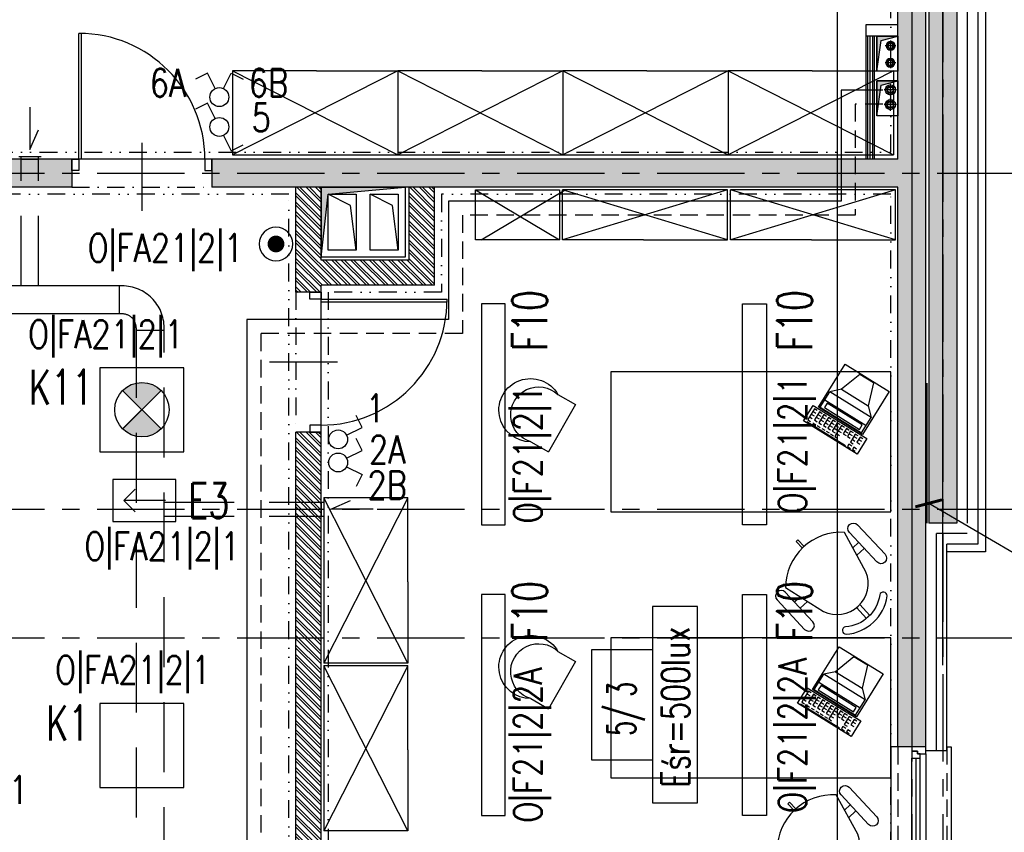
# Model space of a CAD drawing. Extents: x 41755 to 123924, y -112333 to 86187.
# Tile 141 of 256: x 101754 to 102457, y -51934 to -51353. Entities that reach past the tile are written whole.
import ezdxf
from ezdxf.enums import TextEntityAlignment as Align

# ---------------------------------------------------------------- set-up
doc = ezdxf.new("R2010")
doc.units = 0
doc.header["$LTSCALE"] = 50
for name, pattern in [('CENTER', [2, 1.25, -0.25, 0.25, -0.25]), ('DASHDOT', [1, 0.5, -0.25, 0, -0.25]), ('DASHED', [0.75, 0.5, -0.25]), ('DASHED2', [0.375, 0.25, -0.125]), ('DIVIDE', [31.75, 12.7, -6.35, 0, -6.35, 0, -6.35])]:
    doc.linetypes.add(name, pattern=pattern)
doc.layers.get('0').update_dxf_attribs({"color": 101, "linetype": 'CONTINUOUS'})
for name, color, linetype in [('Drz---drzwi', 5, 'CONTINUOUS'), ('E-90', 6, 'CONTINUOUS'), ('E35', 6, 'CONTINUOUS'), ('E50', 3, 'CONTINUOUS'), ('Ins-co', 2, 'CONTINUOUS'), ('Ins-ppoz-opis', 240, 'CONTINUOUS'), ('Ins-went', 141, 'CONTINUOUS'), ('Okn---okna', 5, 'CONTINUOUS'), ('Opis-pom', 6, 'CONTINUOUS'), ('Opis_pom_ramka', 6, 'CONTINUOUS'), ('Os-osie glowne', 1, 'CENTER'), ('Sc-beton', 7, 'CONTINUOUS'), ('Sc-beton-hatch', 86, 'CONTINUOUS'), ('Sc-cegla pustak', 42, 'CONTINUOUS'), ('Sc-cegla pustak-hatch', 8, 'CONTINUOUS'), ('Sc-gk', 120, 'CONTINUOUS'), ('Sc-izolacja term-styropian', 151, 'STYROPIAN-KA'), ('Sc-kamien', 31, 'CONTINUOUS'), ('Sc-nadproza kon', 5, 'DASHED2'), ('Sc-silikat', 61, 'CONTINUOUS'), ('Sch-opis', 51, 'CONTINUOUS'), ('Suf-widok', 8, 'CONTINUOUS'), ('W-otwor-strop', 1, 'CONTINUOUS'), ('Wyp-meble', 155, 'CONTINUOUS')]:
    doc.layers.add(name, color=color, linetype=linetype)
doc.styles.add('KA wymiar', font='romans.shx', dxfattribs={"width": 0.6})
doc.styles.add('ROMANS', font='romans', dxfattribs={"width": 0.85})
doc.linetypes.add('BATTING', pattern='A,0.0001,-0.1,[134,ltypeshp.shx,S=0.1,R=0,X=-0.1,Y=0],-0.2,[134,ltypeshp.shx,S=0.1,R=180,X=0.1,Y=0],-0.1', length=0.4001)
doc.linetypes.add('STYROPIAN-KA', pattern='A,0.0001,-0.1,[135,ltypeshp.shx,S=0.1,R=0,X=-0.1,Y=0],0,[135,ltypeshp.shx,S=0.1,R=180,X=0.1,Y=0],-0.1', length=0.2001)
doc.linetypes.add('ZIGZAG', pattern='A,0.00254,-5.08,[131,ltypeshp.shx,S=5.08,R=0,X=-5.08,Y=0],-10.16,[131,ltypeshp.shx,S=5.08,R=180,X=5.08,Y=0],-5.08', length=20.32254)
doc.dimstyles.new('CHMIELNA', dxfattribs={"dimscale": 3.5, "dimtxt": 4, "dimasz": 1.5, "dimexe": 3, "dimexo": 0, "dimgap": 1, "dimtad": 1, "dimdec": 1, "dimrnd": 0.5, "dimzin": 12, "dimdsep": 46, "dimtxsty": 'ROMANS', "dimblk": 'DIMTICK', "dimcen": 0.09, "dimse1": 1, "dimse2": 1, "dimclrd": 143, "dimclrt": 53, "dimadec": 0, "dimazin": 0, "dimtfac": 1, "dimtdec": 1, "dimtix": 1, "dimtmove": 2, "dimatfit": 2, "dimldrblk": 'ARCHTICK', "dimfxl": 0, "dimtolj": 1, "dimtzin": 0, "dimarcsym": 0})

# ---------------------------------------------------------------- blocks, each defined once
blk = doc.blocks.new('_0630_DRZWI_90')
at = {"ltscale": 7}
for p, q in [((5, 8), (5, 98)), ((6.8, 8), (6.8, 97.98))]:
    blk.add_line(p, q, dxfattribs=at)
at = {"ltscale": 25}
for p, q in [((50, 19.7), (50, -28.9)), ((5, 8), (0, 8)), ((0, 8), (5, 8)), ((0, 0), (0, 8)), ((95, 8), (5, 8)), ((5, 8), (5, 0)), ((95, 8), (95, 0)), ((100, 8), (95, 8)), ((100, 0), (100, 8)), ((5, 0), (0, 0)), ((5, 0), (0, 0)), ((95, 0), (100, 0)), ((95, 0), (100, 0))]:
    blk.add_line(p, q, dxfattribs=at)
at = {"ltscale": 7}
blk.add_arc((5, 8), 90, 0, 90, dxfattribs=at)
blk = doc.blocks.new('_sufhgufhgfgh')
for p, q in [((-25, 0), (-25, -270)), ((15, 0), (18, 0)), ((18, 0), (18, -270)), ((-20, 0), (-25, 0)), ((0, -5), (0, -265)), ((-10, -262), (-10, -8)), ((-7, -262), (-7, -8)), ((-4, -262), (-4, -8)), ((-20, -270), (-25, -270)), ((15, -270), (18, -270))]:
    blk.add_line(p, q)
at = {"linetype": 'DASHED2'}
for p, q in [((-20, 0), (-20, -270)), ((15, 0), (15, -270))]:
    blk.add_line(p, q, dxfattribs=at)
for points in [[(0, -5), (0, 0), (-10, 0), (-10, -3), (-6, -3), (-6, -5)], [(-4, -8), (-4, -5), (-6, -5), (-6, -3), (-10, -3), (-10, -5), (-10, -8)], [(-4, -262), (-4, -265), (-6, -265), (-6, -267), (-10, -267), (-10, -265), (-10, -262)], [(0, -265), (0, -270), (-10, -270), (-10, -267), (-6, -267), (-6, -265)]]:
    blk.add_lwpolyline(points, close=True)
blk = doc.blocks.new('DIMTICK')
for p, q in [((0, 1), (0, -1)), ((-1, 0), (1, 0))]:
    blk.add_line(p, q)
at = {"const_width": 0.141}
blk.add_lwpolyline([(0.707, 0.707), (-0.707, -0.707)], dxfattribs=at)
blk = doc.blocks.new('_opis_pom_metka')
at = {"layer": 'Opis_pom_ramka'}
blk.add_lwpolyline([(-33.13, 0), (32.87, 0), (32.87, -36), (-33.13, -36)], close=True, dxfattribs=at)
at = {"style": 'KA wymiar', "width": 0.6}
blk.add_attdef('KO/', text='', height=16.8, dxfattribs=at).set_placement((3.45, -25.87), align=Align.RIGHT)
blk.add_attdef('NR', (3.8, -26.16), '', height=16.8, dxfattribs=at)
blk = doc.blocks.new('_fkjshkjhkjh')
at = {"layer": 'Ins-went', "ltscale": 2}
for p, q in [((2229.07, 4492), (2213.07, 4500)), ((2213.07, 4460), (2213.07, 4500)), ((2213.07, 4500), (2233.07, 4500)), ((2233.07, 4500), (2233.07, 4460)), ((2233.07, 4460), (2229.07, 4492)), ((2233.07, 4460), (2213.07, 4460))]:
    blk.add_line(p, q, dxfattribs=at)
blk = doc.blocks.new('sza016_r')
for p, q in [((60, 60), (0, 60)), ((0, 60), (118, 0)), ((118, 60), (0, 0)), ((0, 60), (0, 0)), ((60, 60), (118, 60)), ((118, 60), (118, 0)), ((0, 0), (118, 0))]:
    blk.add_line(p, q)
blk = doc.blocks.new('W046')
for p, q in [((0, 20.9), (0, 0)), ((56.2, 20.9), (56.2, 0)), ((0, 0), (56.2, 0))]:
    blk.add_line(p, q)
for centre, radius, start, end in [((28.1, 37.4), 32.6, 329.5569, 210.4431), ((28.1, 27.7), 28.9, 346.3666, 193.6334)]:
    blk.add_arc(centre, radius, start, end)
blk = doc.blocks.new('f003')
for p, q in [((-1.57, 74.64), (-1.57, 64.11)), ((1.57, 74.64), (1.57, 64.11))]:
    blk.add_line(p, q)
for points in [[(-16.72, 68.75, -0.355253), (16.72, 68.75, 0.881097), (20.07, 72.87, 0.355253), (-20.07, 72.87, 0.881097)], [(-28.78, 18.9, 0.427449), (28.78, 18.9), (20.81, 50.02, 0.679656), (-20.81, 50.02)], [(-31.3, 21.37, -1), (-39.3, 21.37), (-39.3, 50.18, -1), (-31.3, 50.18)], [(31.3, 21.37, 1), (39.3, 21.37), (39.3, 50.18, 1), (31.3, 50.18)]]:
    blk.add_lwpolyline(points, format="xyb", close=True)
for points in [[(-24.15, 36.98), (-31.3, 36.98)], [(24.15, 36.98), (31.3, 36.98)], [(-31.3, 31.03), (-25.68, 31.03)], [(31.3, 31.03), (25.68, 31.03)], [(-0.85, 6.61), (-0.85, 0), (0.85, 0), (0.85, 6.61)]]:
    blk.add_lwpolyline(points)
blk = doc.blocks.new('sza025_r')
for p, q in [((0, 35.74), (118, 0)), ((0, 0), (118, 35.74)), ((0, 35.74), (0, 0)), ((60, 35.74), (0, 35.74)), ((60, 35.74), (118, 35.74)), ((118, 35.74), (118, 0)), ((0, 0), (118, 0))]:
    blk.add_line(p, q)
blk = doc.blocks.new('C003')
for p, q in [((16.69, 49.33), (11.11, 33.43)), ((28.12, 49.33), (16.69, 49.33)), ((28.12, 49.33), (33.7, 33.43)), ((11.11, 33.43), (4.99, 27.58)), ((11.11, 33.43), (33.7, 33.43)), ((33.7, 33.43), (39.82, 27.58)), ((4.99, 14.53), (4.99, 27.58)), ((39.82, 27.58), (4.99, 27.58)), ((39.82, 14.53), (39.82, 27.58)), ((4.99, 20.88), (39.82, 20.88)), ((4.99, 14.53), (39.82, 14.53))]:
    blk.add_line(p, q)
for points in [[(3.93, 13.95), (3.93, 50), (40.89, 50), (40.89, 13.95)], [(7.62, 19.57), (7.62, 15.91), (37.19, 15.91), (37.19, 19.57)], [(0, 13.07), (45, 13.07), (45, 0), (0, 0)]]:
    blk.add_lwpolyline(points, close=True)
for points in [[(4.5, 11.43), (2.12, 11.43), (2.12, 4.66), (4.5, 4.66)], [(2.12, 9.38), (4.52, 9.38)], [(2.12, 7.06), (4.52, 7.06)], [(8.69, 11.43), (6.31, 11.43), (6.31, 4.66), (8.69, 4.66)], [(6.31, 9.38), (8.71, 9.38)], [(6.31, 7.06), (8.71, 7.06)], [(12.34, 11.43), (9.96, 11.43), (9.96, 4.66), (12.34, 4.66)], [(9.96, 9.38), (12.36, 9.38)], [(9.96, 7.06), (12.36, 7.06)], [(16.17, 11.43), (13.8, 11.43), (13.8, 4.66), (16.17, 4.66)], [(13.8, 9.38), (16.2, 9.38)], [(13.8, 7.06), (16.2, 7.06)], [(19.83, 11.43), (17.45, 11.43), (17.45, 4.66), (19.83, 4.66)], [(17.45, 9.38), (19.85, 9.38)], [(17.45, 7.06), (19.85, 7.06)], [(23.66, 11.43), (21.28, 11.43), (21.28, 4.66), (23.66, 4.66)], [(21.28, 9.38), (23.68, 9.38)], [(21.28, 7.06), (23.68, 7.06)], [(27.22, 11.43), (24.84, 11.43), (24.84, 4.66), (27.22, 4.66)], [(24.84, 9.38), (27.24, 9.38)], [(24.84, 7.06), (27.24, 7.06)], [(31.32, 11.43), (28.94, 11.43), (28.94, 7.04), (31.32, 7.04)], [(28.94, 9.38), (31.34, 9.38)], [(34.89, 11.43), (32.51, 11.43), (32.51, 7.04), (34.89, 7.04)], [(32.51, 9.38), (34.91, 9.38)], [(38.81, 11.43), (36.43, 11.43), (36.43, 4.66), (38.81, 4.66)], [(36.43, 9.38), (38.83, 9.38)], [(36.43, 7.06), (38.83, 7.06)], [(42.82, 11.43), (40.44, 11.43), (40.44, 7.04), (42.82, 7.04)], [(40.44, 9.38), (42.84, 9.38)], [(2.12, 4.66), (2.12, 2.24), (4.52, 2.24)], [(2.13, 0.81), (34.83, 0.81)], [(6.32, 2.23), (8.81, 2.23)], [(10.06, 2.23), (12.55, 2.23)], [(13.89, 2.23), (16.39, 2.23)], [(17.54, 2.23), (20.04, 2.23)], [(21.38, 2.23), (23.87, 2.23)], [(24.84, 4.66), (24.84, 2.24), (27.24, 2.24)], [(38.86, 2.87), (36.39, 2.87), (36.39, 0.97), (38.86, 0.97)], [(42.85, 2.84), (40.44, 2.84), (40.44, 0.97), (42.81, 0.97)]]:
    blk.add_lwpolyline(points)
blk = doc.blocks.new('A$C59F8734F')
at = {"layer": 'Wyp-meble'}
for p, q in [((2298.4, 4513.09), (2358.4, 4477.35)), ((2302.4, 4477.35), (2362.4, 4513.09)), ((2600, 4515), (2510, 4515))]:
    blk.add_line(p, q, dxfattribs=at)
for points in [[(2358.4, 4513.09), (2358.4, 4477.35), (2298.4, 4477.35), (2298.4, 4513.09)], [(2395, 4283), (2595, 4283), (2595, 4383), (2395, 4383)], [(2395, 4093), (2595, 4093), (2595, 4193), (2395, 4193)]]:
    blk.add_lwpolyline(points, close=True, dxfattribs=at)
for p in [(2124.75, 4538.24), (2242.76, 4538.24), (2360.76, 4538.24), (2478.76, 4538.24)]:
    blk.add_blockref('sza016_r', p, dxfattribs=at)
for name, p, rotation in [('sza025_r', (2478.41, 4513.09), 180), ('sza025_r', (2598.41, 4513.09), 180), ('C003', (2532.61, 4348.04), 328.2416285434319), ('sza016_r', (2190, 4293.01), 270), ('f003', (2527.87, 4262.54), 223.0456294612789), ('C003', (2528.32, 4146.23), 328.2416285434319), ('sza016_r', (2190, 4173.01), 270), ('f003', (2521.95, 4074.96), 223.0456294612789)]:
    blk.add_blockref(name, p, dxfattribs=dict(at, rotation=rotation))
at = {"layer": 'Wyp-meble', "xscale": -0.6929999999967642, "yscale": 0.6929999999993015, "zscale": 0.6930000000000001, "rotation": 60.17980229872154}
for p in [(2369.75, 4359.7), (2369.75, 4176.14)]:
    blk.add_blockref('W046', p, dxfattribs=at)
blk = doc.blocks.new('kier')
at = {"layer": 'E35', "ltscale": 0.2}
for p, q in [((7.81, 15), (15.93, 23.11)), ((37.6, 15), (7.81, 15)), ((7.81, 15), (15.93, 6.89))]:
    blk.add_line(p, q, dxfattribs=at)
blk.add_lwpolyline([(0, 30), (45, 30), (45, 0), (0, 0)], close=True, dxfattribs=at)
blk = doc.blocks.new('E-90Przycisk')
at = {"layer": 'E35', "const_width": 3}
blk.add_lwpolyline([(1.5, 0, -1), (-1.5, 0, -1)], format="xyb", close=True, dxfattribs=at)
at = {"layer": 'E35'}
blk.add_circle((0, 0), 6, dxfattribs=at)

msp = doc.modelspace()

# ---------------------------------------------------------------- hatches: boundary and pattern name
at = {"layer": 'E35'}
h = msp.add_hatch(color=256, dxfattribs=at)
edge = h.paths.add_edge_path()
edge.add_line((101840.966, -51632.206), (101854.712, -51618.46))
edge.add_ellipse((101840.966, -51632.206), major_axis=(13.746, 13.746), ratio=1, start_angle=360, end_angle=450)
edge.add_line((101827.22, -51618.46), (101840.966, -51632.206))
edge = h.paths.add_edge_path()
edge.add_line((101854.712, -51645.952), (101840.966, -51632.206))
edge.add_line((101840.966, -51632.206), (101827.22, -51645.952))
edge.add_ellipse((101840.966, -51632.206), major_axis=(-13.746, 13.746), ratio=1, start_angle=90, end_angle=180)
at = {"layer": 'Sc-beton-hatch'}
h = msp.add_hatch(dxfattribs=at)
h.set_pattern_fill('ANSI33', color=256, style=0)
h.set_pattern_definition([(45, (48983.4185, 565.478), (-4.49012806, 4.49012806), []), (45, (48987.9087, 565.478), (-4.49012806, 4.49012806), [3.175, -1.5875])])
h.paths.add_polyline_path([(100470.966, -51043.233), (100410.966, -51043.233), (100410.966, -51103.233), (100430.966, -51103.233), (100430.966, -51063.233), (100470.966, -51063.233)])
h.paths.add_polyline_path([(100805.966, -51043.233), (100705.966, -51043.233), (100705.966, -51063.233), (100745.966, -51063.233), (100745.966, -51625.233), (100765.966, -51625.233), (100765.966, -51473.233), (101152.966, -51473.233), (101152.966, -51453.233), (100765.966, -51453.233), (100765.966, -51063.233), (100805.966, -51063.233)])
h.paths.add_polyline_path([(100430.966, -51374.233), (100410.966, -51374.233), (100410.966, -51474.233), (100430.966, -51474.233)])
h.paths.add_polyline_path([(101330.966, -51043.233), (101251.966, -51043.233), (101251.966, -51063.233), (101330.966, -51063.233)])
h.paths.add_polyline_path([(101770.966, -51043.233), (101670.966, -51043.233), (101670.966, -51063.233), (101710.966, -51063.233), (101710.966, -51262.233), (101730.966, -51262.233), (101730.966, -51063.233), (101770.966, -51063.233)])
h.paths.add_polyline_path([(101790.966, -51453.233), (101730.966, -51453.233), (101730.966, -51362.233), (101710.966, -51362.233), (101710.966, -51453.233), (101582.904, -51453.233), (101582.904, -51473.233), (101790.966, -51473.233)])
h.paths.add_polyline_path([(101482.904, -51453.233), (101252.966, -51453.233), (101252.966, -51473.233), (101482.904, -51473.233)])
h.paths.add_polyline_path([(101730.966, -51785.233), (101695.966, -51785.233), (101695.966, -51820.233), (101730.966, -51820.233)])
h.paths.add_polyline_path([(102400.966, -50943.233), (102380.966, -50943.233), (102380.966, -51043.233), (102330.966, -51043.233), (102330.966, -51063.233), (102380.966, -51063.233), (102380.966, -51453.233), (101890.966, -51453.233), (101890.966, -51473.233), (102380.966, -51473.233), (102380.966, -51873.233), (102400.966, -51873.233)])
h.paths.add_polyline_path([(102422.966, -50943.233), (102402.966, -50943.233), (102402.966, -51713.233), (102422.966, -51713.233)])
h.paths.add_polyline_path([(102400.966, -52143.233), (102380.966, -52143.233), (102380.966, -52213.233), (102400.966, -52213.233)])
h.paths.add_polyline_path([(102400.966, -52293.233), (102380.966, -52293.233), (102380.966, -52443.233), (101950.966, -52443.233), (101950.966, -52463.233), (102380.966, -52463.233), (102380.966, -52503.233), (102400.966, -52503.233)])
h.paths.add_polyline_path([(102400.966, -52603.233), (102380.966, -52603.233), (102380.966, -52643.233), (102400.966, -52643.233)])
h.paths.add_polyline_path([(102400.966, -52743.233), (102380.966, -52743.233), (102380.966, -53008.233), (102400.966, -53008.233)])
h.paths.add_polyline_path([(101730.966, -52443.233), (101710.966, -52443.233), (101710.966, -52463.233), (101710.966, -52758.233), (101690.966, -52758.233), (101690.966, -52778.233), (101730.966, -52778.233)])
h.paths.add_polyline_path([(101710.966, -52443.233), (101690.966, -52443.233), (101690.966, -52463.233), (101710.966, -52463.233)], flags=16)
h.paths.add_polyline_path([(101556.966, -52758.233), (101503.966, -52758.233), (101503.966, -52463.233), (101488.966, -52463.233), (101488.966, -52758.233), (101468.966, -52758.233), (101468.966, -52778.233), (101556.966, -52778.233)])
h.paths.add_polyline_path([(101556.966, -52443.233), (101468.966, -52443.233), (101468.966, -52463.233), (101556.966, -52463.233)])
h.paths.add_polyline_path([(101334.966, -52443.233), (101281.966, -52443.233), (101281.966, -52463.233), (101334.966, -52463.233)], flags=17)
h.paths.add_polyline_path([(101281.966, -52443.233), (100970.966, -52443.233), (100970.966, -51785.233), (100883.466, -51785.233), (100883.466, -51805.233), (100950.966, -51805.233), (100950.966, -52443.233), (100430.966, -52443.233), (100430.966, -52403.233), (100410.966, -52403.233), (100410.966, -52503.233), (100430.966, -52503.233), (100430.966, -52463.233), (100950.966, -52463.233), (100950.966, -52973.233), (100970.966, -52973.233), (100970.966, -52463.233), (101261.966, -52463.233), (101261.966, -52778.233), (101281.966, -52778.233), (101334.966, -52778.233), (101334.966, -52758.233), (101281.966, -52758.233)])
h.paths.add_polyline_path([(100783.466, -51785.233), (100765.966, -51785.233), (100765.966, -51780.233), (100745.966, -51780.233), (100745.966, -51785.233), (100430.966, -51785.233), (100430.966, -51765.233), (100410.966, -51765.233), (100410.966, -52003.233), (100430.966, -52003.233), (100430.966, -51805.233), (100783.466, -51805.233)])
h.paths.add_polyline_path([(100430.966, -52153.233), (100410.966, -52153.233), (100410.966, -52253.233), (100430.966, -52253.233)])
h.paths.add_polyline_path([(100430.966, -52653.233), (100410.966, -52653.233), (100410.966, -52850.233), (100430.966, -52850.233)], flags=17)
h.paths.add_polyline_path([(100430.966, -52940.233), (100410.966, -52940.233), (100410.966, -52983.233), (100430.966, -52983.233)])
h.paths.add_polyline_path([(101007.966, -53193.233), (100430.966, -53193.233), (100430.966, -53133.233), (100410.966, -53133.233), (100410.966, -53213.233), (101007.966, -53213.233)])
h.paths.add_polyline_path([(101770.966, -53193.233), (101157.966, -53193.233), (101157.966, -53213.233), (101710.966, -53213.233), (101710.966, -53445.233), (101730.966, -53445.233), (101730.966, -53213.233), (101770.966, -53213.233)])
h.paths.add_polyline_path([(102008.966, -53193.233), (101905.966, -53193.233), (101905.966, -53213.233), (102008.966, -53213.233)])
h.paths.add_polyline_path([(102227.966, -53193.233), (102133.966, -53193.233), (102133.966, -53213.233), (102227.966, -53213.233)])
h.paths.add_polyline_path([(102400.966, -53158.233), (102380.966, -53158.233), (102380.966, -53193.233), (102332.966, -53193.233), (102332.966, -53213.233), (102380.966, -53213.233), (102380.966, -53818.233), (102400.966, -53818.233)])
h.paths.add_polyline_path([(101730.966, -53545.233), (101710.966, -53545.233), (101710.966, -53740.233), (101730.966, -53740.233)])
h.paths.add_polyline_path([(101730.966, -53840.233), (101710.966, -53840.233), (101710.966, -53943.233), (101297.571, -53943.233, -0.1551034), (101300.811, -53953.425, -0.1483474), (101297.835, -53963.233), (101710.966, -53963.233), (101710.966, -54023.233), (101730.966, -54023.233)])
h.paths.add_polyline_path([(101297.571, -53943.233), (101295.705, -53943.233), (101295.705, -53963.233), (101297.835, -53963.233, 0.1483474), (101300.811, -53953.425, 0.1551034)])
h.paths.add_polyline_path([(101270.705, -53943.233), (101268.745, -53943.233, 0.1551034), (101265.506, -53953.425, 0.1483474), (101268.481, -53963.233), (101270.705, -53963.233)])
h.paths.add_polyline_path([(101268.745, -53943.233), (101201.966, -53943.233), (101201.966, -53963.233), (101268.481, -53963.233, -0.1483474), (101265.506, -53953.425, -0.1551034)])
h.paths.add_polyline_path([(100980.966, -53943.233), (100970.966, -53943.233), (100930.966, -53943.233), (100930.966, -53968.233), (100970.966, -53968.233), (100980.966, -53968.233)])
h.paths.add_polyline_path([(100490.966, -53943.233), (100410.966, -53943.233), (100410.966, -53963.233), (100490.966, -53963.233)])
h.paths.add_polyline_path([(100530.966, -54448.233), (100510.966, -54448.233), (100510.966, -54481.233), (100530.966, -54481.233)])
h.paths.add_polyline_path([(101773.966, -54593.233), (101730.966, -54593.233), (101730.966, -54503.233), (101710.966, -54503.233), (101710.966, -54593.233), (100530.966, -54593.233), (100530.966, -54578.233), (100510.966, -54578.233), (100510.966, -54593.233), (100270.966, -54593.233), (100270.966, -54618.233), (101773.966, -54618.233)])
h.paths.add_polyline_path([(100220.966, -54593.233), (100170.966, -54593.233), (100170.966, -54618.233), (100220.966, -54618.233)])
h.paths.add_polyline_path([(100120.966, -54593.233), (100070.966, -54593.233), (100070.966, -54618.233), (100120.966, -54618.233)])
h.paths.add_polyline_path([(100020.966, -54593.233), (99970.966, -54593.233), (99970.966, -54618.233), (100020.966, -54618.233)])
h.paths.add_polyline_path([(99920.966, -54593.233), (99880.966, -54593.233), (99880.966, -55500.233), (99980.966, -55500.233), (99980.966, -55515.233), (100000.966, -55515.233), (100000.966, -55480.233), (99900.966, -55480.233), (99900.966, -54618.233), (99920.966, -54618.233)])
h.paths.add_polyline_path([(100585.966, -55633.233), (100000.966, -55633.233), (100000.966, -55615.233), (99980.966, -55615.233), (99980.966, -55633.233), (99780.966, -55633.233), (99780.966, -55988.233), (100510.966, -55988.233), (100510.966, -56028.233), (100530.966, -56028.233), (100530.966, -55988.233), (100582.966, -55988.233), (100582.966, -55968.233), (100530.966, -55968.233), (100530.966, -55813.233), (100510.966, -55813.233), (100510.966, -55968.233), (99800.966, -55968.233), (99800.966, -55653.233), (100510.966, -55653.233), (100510.966, -55663.233), (100530.966, -55663.233), (100530.966, -55653.233), (100585.966, -55653.233)])
h.paths.add_polyline_path([(101310.966, -55968.233), (100810.966, -55968.233), (100810.966, -55880.233), (100790.966, -55880.233), (100790.966, -55968.233), (100737.966, -55968.233), (100737.966, -55988.233), (100790.966, -55988.233), (100790.966, -56028.233), (100810.966, -56028.233), (100810.966, -55988.233), (101310.966, -55988.233)])
h.paths.add_polyline_path([(101490.966, -55633.233), (100735.966, -55633.233), (100735.966, -55653.233), (101490.966, -55653.233)])
h.paths.add_polyline_path([(101777.966, -55968.233), (101730.966, -55968.233), (101730.966, -55853.733), (101710.966, -55853.733), (101710.966, -55968.233), (101590.966, -55968.233), (101590.966, -55988.233), (101777.966, -55988.233)])
h.paths.add_polyline_path([(101802.966, -55963.233), (101777.966, -55963.233), (101777.966, -55988.233), (101802.966, -55988.233)])
h.paths.add_polyline_path([(101730.966, -55128.233), (101710.966, -55128.233), (101710.966, -55723.733), (101730.966, -55723.733)])
h.paths.add_polyline_path([(101953.466, -55963.233), (101928.466, -55963.233), (101928.466, -55988.233), (101953.466, -55988.233)])
h.paths.add_polyline_path([(102103.466, -55963.233), (102078.466, -55963.233), (102078.466, -55988.233), (102103.466, -55988.233)])
h.paths.add_polyline_path([(102253.466, -55963.233), (102228.466, -55963.233), (102228.466, -55988.233), (102253.466, -55988.233)])
h.paths.add_polyline_path([(102365.966, -55968.233), (102320.966, -55968.233), (102320.966, -55988.233), (102365.966, -55988.233)])
h.paths.add_polyline_path([(102400.966, -55953.233), (102365.966, -55953.233), (102365.966, -55988.233), (102400.966, -55988.233)])
h.paths.add_polyline_path([(102400.966, -55891.233), (102380.966, -55891.233), (102380.966, -55953.233), (102400.966, -55953.233)])
h.paths.add_polyline_path([(102400.966, -55815.733), (102375.966, -55815.733), (102375.966, -55840.733), (102400.966, -55840.733)])
h.paths.add_polyline_path([(102400.966, -55665.733), (102375.966, -55665.733), (102375.966, -55690.733), (102400.966, -55690.733)])
h.paths.add_polyline_path([(102400.966, -55515.733), (102375.966, -55515.733), (102375.966, -55540.733), (102400.966, -55540.733)])
h.paths.add_polyline_path([(102400.966, -55365.733), (102375.966, -55365.733), (102375.966, -55390.733), (102400.966, -55390.733)])
h.paths.add_polyline_path([(102400.966, -55240.733), (102380.966, -55240.733), (102380.966, -55260.733), (102400.966, -55260.733)])
h.paths.add_polyline_path([(102400.966, -55215.733), (102375.966, -55215.733), (102375.966, -55240.733), (102400.966, -55240.733)])
h.paths.add_polyline_path([(102400.966, -55033.233), (102380.966, -55033.233), (102380.966, -55215.733), (102400.966, -55215.733)])
h.paths.add_polyline_path([(102400.966, -54833.233), (102365.966, -54833.233), (102365.966, -54798.233), (102345.966, -54798.233), (102345.966, -54853.233), (102380.966, -54853.233), (102380.966, -54883.233), (102400.966, -54883.233)])
h.paths.add_polyline_path([(102365.966, -54537.733), (102345.966, -54537.733), (102345.966, -54593.233), (101908.966, -54593.233), (101908.966, -54618.233), (102345.966, -54618.233), (102345.966, -54648.233), (102365.966, -54648.233), (102365.966, -54618.233)])
h.paths.add_polyline_path([(101730.966, -54128.233), (101710.966, -54128.233), (101710.966, -54353.233), (101730.966, -54353.233)])
h.paths.add_polyline_path([(102365.966, -54131.233), (102400.966, -54131.233), (102400.966, -54088.233), (102380.966, -54088.233), (102380.966, -54111.233), (102345.966, -54111.233), (102345.966, -54417.733), (102365.966, -54417.733)])
h.paths.add_polyline_path([(102400.966, -53918.233), (102380.966, -53918.233), (102380.966, -53988.233), (102400.966, -53988.233)])
at = {"layer": 'Sc-cegla pustak-hatch'}
h = msp.add_hatch(dxfattribs=at)
h.set_pattern_fill('ANSI32', color=256, scale=0.5, angle=90, style=0)
h.set_pattern_definition([(135, (48983.4185, 565.478), (-3.36759605, -3.36759605), []), (135, (48983.4185, 567.723), (-3.36759605, -3.36759605), [])])
h.paths.add_polyline_path([(100430.966, -51745.233), (100410.966, -51745.233), (100410.966, -51765.233), (100430.966, -51765.233)])
h.paths.add_polyline_path([(101330.966, -51063.233), (101312.966, -51063.233), (101312.966, -51262.233), (101330.966, -51262.233)])
h.paths.add_polyline_path([(101455.966, -51382.233), (101330.966, -51382.233), (101330.966, -51362.233), (101312.966, -51362.233), (101312.966, -51453.233), (101330.966, -51453.233), (101330.966, -51400.233), (101437.966, -51400.233), (101437.966, -51453.233), (101455.966, -51453.233)])
h.paths.add_polyline_path([(102049.966, -51473.233), (102031.966, -51473.233), (102031.966, -51525.233), (101968.966, -51525.233), (101968.966, -51473.233), (101950.966, -51473.233), (101950.966, -51548.233), (101968.966, -51548.233), (101968.966, -51543.233), (102049.966, -51543.233)])
h.paths.add_polyline_path([(101968.966, -51648.233), (101950.966, -51648.233), (101950.966, -52323.233), (101968.966, -52323.233), (101968.966, -52193.233), (102380.966, -52193.233), (102380.966, -52175.233), (101968.966, -52175.233)])
h.paths.add_polyline_path([(101968.966, -52463.233), (101950.966, -52463.233), (101950.966, -52543.233), (101968.966, -52543.233)])
h.paths.add_polyline_path([(101968.966, -52423.233), (101950.966, -52423.233), (101950.966, -52443.233), (101968.966, -52443.233)])
h.paths.add_polyline_path([(101968.966, -52643.233), (101950.966, -52643.233), (101950.966, -52973.233), (101968.966, -52973.233), (101968.966, -52946.233), (102050.966, -52946.233), (102050.966, -52954.233), (102042.966, -52954.233), (102042.966, -52973.233), (102380.966, -52973.233), (102380.966, -52955.233), (102060.966, -52955.233), (102060.966, -52928.233), (101968.966, -52928.233)])
h.paths.add_polyline_path([(101279.966, -52945.233), (101261.966, -52945.233), (101261.966, -52955.233), (101078.966, -52955.233), (101078.966, -52687.233), (101060.966, -52687.233), (101060.966, -52955.233), (100970.966, -52955.233), (100970.966, -52973.233), (101261.966, -52973.233), (101261.966, -53015.733), (101279.966, -53015.733)])
h.paths.add_polyline_path([(101279.966, -52778.233), (101261.966, -52778.233), (101261.966, -52845.233), (101279.966, -52845.233)])
h.paths.add_polyline_path([(100950.966, -52955.233), (100925.966, -52955.233), (100925.966, -52973.233), (100950.966, -52973.233)])
h.paths.add_polyline_path([(100825.966, -52955.233), (100430.966, -52955.233), (100430.966, -52973.233), (100825.966, -52973.233)])
h.paths.add_polyline_path([(100428.966, -53213.233), (100410.966, -53213.233), (100410.966, -53333.233), (100428.966, -53333.233)])
h.paths.add_polyline_path([(100428.966, -53483.233), (100410.966, -53483.233), (100410.966, -53548.233), (100428.966, -53548.233)])
h.paths.add_polyline_path([(100428.966, -53698.233), (100410.966, -53698.233), (100410.966, -53763.233), (100428.966, -53763.233)])
h.paths.add_polyline_path([(100428.966, -53913.233), (100410.966, -53913.233), (100410.966, -53943.233), (100428.966, -53943.233)])
h.paths.add_polyline_path([(100428.966, -53963.233), (100410.966, -53963.233), (100410.966, -53978.233), (100428.966, -53978.233)])
h.paths.add_polyline_path([(100428.966, -54128.233), (100410.966, -54128.233), (100410.966, -54193.233), (100428.966, -54193.233)])
h.paths.add_polyline_path([(100428.966, -54343.233), (100410.966, -54343.233), (100410.966, -54466.233), (100510.966, -54466.233), (100510.966, -54448.233), (100428.966, -54448.233)])
h.paths.add_polyline_path([(101335.966, -54321.233), (101279.966, -54321.233), (101279.966, -53970.786, -0.2026768), (101268.481, -53963.233), (101261.966, -53963.233), (101261.966, -54339.233), (101335.966, -54339.233)])
h.paths.add_polyline_path([(101710.966, -54321.233), (101510.966, -54321.233), (101510.966, -53963.233), (101492.966, -53963.233), (101492.966, -54321.233), (101435.966, -54321.233), (101435.966, -54339.233), (101710.966, -54339.233)])
h.paths.add_polyline_path([(101710.966, -53645.233), (101352.966, -53645.233), (101352.966, -53562.233), (101279.966, -53562.233), (101279.966, -53213.233), (101261.966, -53213.233), (101261.966, -53943.233), (101268.745, -53943.233, -0.1958107), (101279.966, -53936.063), (101279.966, -53580.233), (101334.966, -53580.233), (101334.966, -53943.233), (101352.966, -53943.233), (101352.966, -53663.233), (101710.966, -53663.233)])
h.paths.add_polyline_path([(101279.966, -53936.063, 0.1514484), (101270.705, -53940.913), (101279.966, -53940.913)], flags=17)
h.paths.add_polyline_path([(101279.966, -53940.913), (101270.705, -53940.913), (101270.705, -53943.233), (101279.966, -53943.233)], flags=17)
h.paths.add_polyline_path([(101490.966, -54618.233), (101472.966, -54618.233), (101472.966, -54648.233), (101490.966, -54648.233)])
h.paths.add_polyline_path([(101490.966, -54798.233), (101472.966, -54798.233), (101472.966, -55633.233), (101490.966, -55633.233)])
h.paths.add_polyline_path([(101773.966, -55128.233), (101730.966, -55128.233), (101730.966, -55146.233), (101773.966, -55146.233)])
h.paths.add_polyline_path([(102180.966, -55128.233), (101968.966, -55128.233), (101950.966, -55128.233), (101923.966, -55128.233), (101923.966, -55146.233), (102180.966, -55146.233)])
h.paths.add_polyline_path([(101968.966, -54853.233), (102190.966, -54853.233), (102190.966, -54835.233), (101950.966, -54835.233), (101950.966, -55128.233), (101968.966, -55128.233)])
h.paths.add_polyline_path([(102345.966, -54835.233), (102290.966, -54835.233), (102290.966, -54853.233), (102345.966, -54853.233)])
h.paths.add_polyline_path([(101968.966, -54453.233), (101950.966, -54453.233), (101950.966, -54593.233), (101968.966, -54593.233)])
h.paths.add_polyline_path([(101968.966, -54129.233), (102345.966, -54129.233), (102345.966, -54111.233), (101968.966, -54111.233), (101968.966, -53840.233), (101950.966, -53840.233), (101950.966, -54353.233), (101968.966, -54353.233)])
h.paths.add_polyline_path([(102380.966, -53645.233), (101995.966, -53645.233), (101995.966, -53553.233), (101968.966, -53553.233), (101968.966, -53531.233), (101950.966, -53531.233), (101950.966, -53571.233), (101977.966, -53571.233), (101977.966, -53645.233), (101950.966, -53645.233), (101950.966, -53740.233), (101968.966, -53740.233), (101968.966, -53663.233), (102380.966, -53663.233)])
h.paths.add_polyline_path([(101968.966, -53213.233), (101950.966, -53213.233), (101950.966, -53441.233), (101968.966, -53441.233)])
h.paths.add_polyline_path([(101279.966, -53150.733), (101261.966, -53150.733), (101261.966, -53193.233), (101279.966, -53193.233)])
at = {"layer": 'W-otwor-strop', "linetype": 'DASHDOT', "ltscale": 0.5}
for points in [[(102380.966, -51365.233), (102365.966, -51365.233), (102365.966, -51390.233), (102368.966, -51368.233)], [(102380.966, -51397.233), (102365.966, -51397.233), (102365.966, -51422.233), (102368.966, -51400.233)]]:
    msp.add_hatch(color=256, dxfattribs=at).paths.add_polyline_path(points)
at = {"layer": 'W-otwor-strop', "linetype": 'Continuous', "ltscale": 0.5}
msp.add_hatch(color=256, dxfattribs=at).paths.add_polyline_path([(102029.033, -51473.233), (101968.966, -51473.233), (101968.966, -51523.233), (101973.966, -51478.233)])

# ---------------------------------------------------------------- linework, layer by layer
msp.add_lwpolyline([(102337.611, -51210.233), (102337.611, -56365.878)])
at = {"layer": 'E35'}
for p, q in [((101887.726, -51391.706), (101879.19, -51395.98)), ((101893.251, -51402.742), (101887.726, -51391.706)), ((101899.296, -51402.742), (101904.822, -51391.706)), ((101904.822, -51391.706), (101913.357, -51395.98)), ((101887.726, -51413.044), (101879.19, -51417.318)), ((101893.251, -51424.08), (101887.726, -51413.044)), ((101899.296, -51436.151), (101904.822, -51447.187)), ((101904.822, -51447.187), (101913.357, -51442.913)), ((101827.22, -51618.46), (101854.712, -51645.952)), ((101827.22, -51645.952), (101854.712, -51618.46)), ((101998.2, -51644.858), (101993.926, -51636.322)), ((101987.165, -51650.384), (101998.2, -51644.858)), ((101998.2, -51661.374), (101993.926, -51652.838)), ((101987.165, -51666.9), (101998.2, -51661.374)), ((101987.165, -51672.944), (101998.2, -51678.47)), ((101998.2, -51678.47), (101993.926, -51687.005))]:
    msp.add_line(p, q, dxfattribs=at)
at = {"layer": 'E35', "linetype": 'Continuous', "ltscale": 0.3}
msp.add_line((101828.006, -51645.166), (101853.926, -51619.246), dxfattribs=at)
at = {"layer": 'E35'}
for points in [[(102100.562, -51714.501), (102100.562, -51556.501), (102083.562, -51556.501), (102083.562, -51714.501)], [(102270.022, -51714.501), (102270.022, -51556.501), (102287.022, -51556.501), (102287.022, -51714.501)], [(102100.562, -51922.274), (102100.562, -51764.274), (102083.562, -51764.274), (102083.562, -51922.274)], [(102270.022, -51922.274), (102270.022, -51764.274), (102287.022, -51764.274), (102287.022, -51922.274)]]:
    msp.add_lwpolyline(points, close=True, dxfattribs=at)
at = {"layer": 'E35', "linetype": 'Continuous', "ltscale": 0.3}
for points in [[(101810.966, -51662.206), (101870.966, -51662.206), (101870.966, -51602.206), (101810.966, -51602.206)], [(102237.886, -51913.256), (102237.886, -51772.923), (102205.607, -51772.923), (102205.607, -51913.256)], [(101810.966, -51902.206), (101870.966, -51902.206), (101870.966, -51842.206), (101810.966, -51842.206)]]:
    msp.add_lwpolyline(points, close=True, dxfattribs=at)
at = {"layer": 'E35'}
for centre, radius in [((101896.274, -51408.777), 6.75), ((101896.274, -51430.116), 6.75), ((101840.966, -51632.206), 19.44), ((101981.129, -51653.406), 6.75), ((101981.129, -51669.922), 6.75)]:
    msp.add_circle(centre, radius, dxfattribs=at)
at = {"layer": 'Ins-co'}
for p, q in [((102375.752, -51368.298, 0), (102375.751, -51375.928, 0)), ((102379.567, -51372.113, 0), (102371.937, -51372.113, 0)), ((102375.586, -51380.493, 0), (102375.585, -51388.123, 0)), ((102379.401, -51384.308, 0), (102371.771, -51384.307, 0)), ((102370.207, -51403.819), (102340.466, -51403.819)), ((102340.466, -51403.819), (102340.466, -51483.233)), ((102379.946, -51403.629, 0), (102371.226, -51403.63, 0)), ((102375.586, -51407.99, 0), (102375.585, -51399.27, 0)), ((102375.586, -51418.52, 0), (102375.586, -51409.8, 0)), ((102379.946, -51414.16, 0), (102371.226, -51414.16, 0)), ((102340.466, -51483.233), (102059.966, -51483.233)), ((102059.966, -51483.233), (102059.966, -51567.82)), ((102059.966, -51567.82), (101915.966, -51567.82)), ((101915.966, -51567.82), (101915.966, -53450.1))]:
    msp.add_line(p, q, dxfattribs=at)
at = {"layer": 'Ins-co', "linetype": 'DASHED', "ltscale": 0.5}
for p, q in [((102370.207, -51413.819), (102350.466, -51413.819)), ((102350.466, -51413.819), (102350.466, -51493.233)), ((102350.466, -51493.233), (102069.966, -51493.233)), ((102069.966, -51493.233), (102069.966, -51577.82)), ((102069.966, -51577.82), (101925.966, -51577.82)), ((101925.966, -51577.82), (101925.966, -51678.141)), ((101925.966, -51678.141), (101925.966, -52869.992))]:
    msp.add_line(p, q, dxfattribs=at)
at = {"layer": 'Ins-co'}
for centre, radius in [((102375.586, -51403.63, 0), 3.624), ((102375.586, -51403.63, 0), 2.56), ((102375.586, -51403.63, 0), 2.08), ((102375.586, -51414.16, 0), 3.624), ((102375.586, -51414.16, 0), 2.56), ((102375.586, -51414.16, 0), 2.08)]:
    msp.add_circle(centre, radius, dxfattribs=at)
at = {"layer": 'Ins-co', "extrusion": (-1.11852e-20, 9.56682e-14, -1)}
for centre, major_axis, start_param, end_param in [((102375.752, -51372.113, 0), (2.242, 2.242), 0.7854217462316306, 7.068607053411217), ((102375.752, -51372.113, 0), (1.584, 1.584), 0.7854217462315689, 7.068607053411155), ((102375.752, -51372.113, 0), (1.287, 1.287), 0.7854217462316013, 7.068607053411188), ((102375.586, -51384.308, 0), (2.242, 2.242), 0.7854217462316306, 7.068607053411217), ((102375.586, -51384.308, 0), (1.584, 1.584), 0.7854217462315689, 7.068607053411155), ((102375.586, -51384.308, 0), (1.287, 1.287), 0.7854217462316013, 7.068607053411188)]:
    msp.add_ellipse(centre, major_axis=major_axis, ratio=1, start_param=start_param, end_param=end_param, dxfattribs=at)
at = {"layer": 'Ins-ppoz-opis', "linetype": 'ZIGZAG', "ltscale": 0.038}
for points in [[(102390.966, -50943.233), (102390.966, -51873.233)], [(102412.966, -51814.733), (102412.966, -50943.233)]]:
    msp.add_lwpolyline(points, dxfattribs=at)
at = {"layer": 'Ins-went', "linetype": 'DASHED', "ltscale": 2}
for p, q in [((101752.966, -51451.211), (101768.966, -51451.211)), ((101754.716, -51453.211), (101754.716, -51451.211)), ((101767.216, -51453.211), (101754.716, -51453.211)), ((101754.716, -51453.211), (101767.216, -51453.211)), ((101754.716, -51543.711, -3650), (101754.716, -51453.211)), ((101767.216, -51453.211), (101767.216, -51451.211)), ((101767.216, -51543.711, -3650), (101767.216, -51453.211)), ((101989.966, -51486.233), (101973.966, -51478.233)), ((101973.966, -51518.233), (101973.966, -51478.233)), ((101973.966, -51478.233), (101993.966, -51478.233)), ((101993.966, -51478.233), (101993.966, -51518.233)), ((101993.966, -51518.233), (101989.966, -51486.233)), ((101993.966, -51518.233), (101973.966, -51518.233)), ((101777.266, -51543.711, -3650), (101744.766, -51543.711, -3650)), ((101821.866, -51543.711), (101777.266, -51543.711)), ((101826.866, -51543.711), (101821.866, -51543.711)), ((101824.866, -51563.711), (101824.866, -51543.711)), ((101777.266, -51563.711, -3650), (101744.766, -51563.711, -3650)), ((101821.866, -51563.711), (101777.266, -51563.711)), ((101826.866, -51563.711), (101821.866, -51563.711)), ((101856.866, -51578.711), (101856.866, -51573.711)), ((101856.866, -51575.711), (101836.866, -51575.711)), ((101856.866, -53166.258), (101856.866, -51578.711)), ((101856.866, -51698.211), (101968.966, -51698.211)), ((101968.966, -51708.211), (101968.966, -51698.211)), ((101968.966, -51698.211), (101970.966, -51698.211)), ((101968.966, -51698.211), (101968.966, -51708.211)), ((101970.966, -51696.461), (101970.966, -51709.961)), ((101856.866, -51708.211), (101968.966, -51708.211)), ((101968.966, -51708.211), (101970.966, -51708.211))]:
    msp.add_line(p, q, dxfattribs=at)
for points in [[(101760.966, -51415.973), (101760.966, -51446.211), (101766.988, -51432.197)], [(101836.866, -51573.711), (101836.866, -52776.058)], [(102006.204, -51703.211), (101975.966, -51703.211), (101989.98, -51697.188)]]:
    msp.add_lwpolyline(points, dxfattribs=at)
for radius in [30, 10]:
    msp.add_arc((101826.866, -51573.711), radius, 0, 90, dxfattribs=at)
at = {"layer": 'Os-osie glowne'}
for points in [[(102390.966, -50521.233), (102390.966, -56498.233)], [(102412.966, -50521.233), (102412.966, -56498.233)], [(99508.966, -51463.233), (111775.966, -51463.233)], [(99508.966, -51703.233), (111775.966, -51703.233)], [(99508.966, -51795.233), (111775.966, -51795.233)]]:
    msp.add_lwpolyline(points, dxfattribs=at)
at = {"layer": 'Sc-beton'}
for points in [[(102400.966, -51873.233), (102400.966, -50943.233)], [(102402.966, -50943.233), (102402.966, -51713.233)], [(102422.966, -50943.233), (102422.966, -51713.233)], [(102380.966, -51453.233), (102380.966, -51063.233)], [(101790.966, -51453.233), (101730.966, -51453.233)], [(101790.966, -51453.233), (101790.966, -51473.233)], [(102380.966, -51453.233), (101890.966, -51453.233)], [(101890.966, -51453.233), (101890.966, -51473.233)], [(101790.966, -51473.233), (101582.904, -51473.233)], [(102380.966, -51473.233), (101890.966, -51473.233)], [(102380.966, -51873.233), (102380.966, -51473.233)], [(102422.966, -51713.233), (102402.966, -51713.233)], [(102400.966, -51873.233), (102380.966, -51873.233)]]:
    msp.add_lwpolyline(points, dxfattribs=at)
at = {"layer": 'Sc-cegla pustak'}
for points in [[(101950.966, -51548.233), (101950.966, -51473.233)], [(101968.966, -51525.233), (101968.966, -51473.233)], [(102031.966, -51525.233), (102031.966, -51473.233)], [(102049.966, -51543.233), (102049.966, -51473.233)], [(102031.966, -51525.233), (101968.966, -51525.233)], [(101968.966, -51548.233), (101968.966, -51543.233)], [(102049.966, -51543.233), (101968.966, -51543.233)], [(101968.966, -51548.233), (101950.966, -51548.233)], [(101950.966, -52323.233), (101950.966, -51648.233)], [(101968.966, -51648.233), (101950.966, -51648.233)], [(101968.966, -52175.233), (101968.966, -51648.233)]]:
    msp.add_lwpolyline(points, dxfattribs=at)
at = {"layer": 'Sc-gk'}
for points in [[(102357.966, -51365.233), (102357.966, -51453.233)], [(102359.166, -51365.233), (102359.166, -51453.233)], [(102362.766, -51365.233), (102362.766, -51453.233)], [(102363.966, -51365.233), (102363.966, -51453.233)]]:
    msp.add_lwpolyline(points, dxfattribs=at)
at = {"layer": 'Sc-gk', "linetype": 'BATTING', "ltscale": 0.09}
msp.add_lwpolyline([(102360.966, -51365.233), (102360.966, -51453.233)], dxfattribs=at)
at = {"layer": 'Sc-izolacja term-styropian', "linetype": 'ByBlock'}
for points in [[(102437.966, -50928.233), (102437.966, -51728.233)], [(102437.966, -51728.233), (102415.966, -51728.233)], [(102415.966, -51875.65), (102415.966, -51728.233)], [(102400.966, -51875.733), (102415.966, -51875.733)]]:
    msp.add_lwpolyline(points, dxfattribs=at)
at = {"layer": 'Sc-izolacja term-styropian', "linetype": 'BATTING', "ltscale": 0.35}
for points in [[(102430.466, -50935.733), (102430.466, -51713.233)], [(102430.466, -51720.733), (102408.466, -51720.733)], [(102408.466, -51875.733), (102408.466, -51720.733)]]:
    msp.add_lwpolyline(points, dxfattribs=at)
at = {"layer": 'Sc-izolacja term-styropian', "linetype": 'ZIGZAG', "ltscale": 0.004}
msp.add_lwpolyline([(102401.966, -51713.233), (102401.966, -51613.233)], dxfattribs=at)
at = {"layer": 'Sc-kamien'}
for points in [[(102443.466, -50922.733), (102443.466, -51733.733)], [(102443.466, -51733.733), (102415.966, -51733.733)]]:
    msp.add_lwpolyline(points, dxfattribs=at)
at = {"layer": 'Sc-nadproza kon', "linetype": 'DASHDOT', "ltscale": 0.5}
for points in [[(101790.966, -51473.233), (101890.966, -51473.233)], [(101950.966, -51548.233), (101950.966, -51648.233)]]:
    msp.add_lwpolyline(points, dxfattribs=at)
at = {"layer": 'Sc-silikat'}
for points in [[(102380.966, -51357.233), (102357.966, -51357.233)], [(102357.966, -51357.233), (102357.966, -51365.233)], [(102380.966, -51365.233), (102357.966, -51365.233)]]:
    msp.add_lwpolyline(points, dxfattribs=at)
at = {"layer": 'Suf-widok', "linetype": 'DIVIDE', "ltscale": 0.02}
for p, q in [((101945.966, -51478.233), (100803.966, -51478.228)), ((101945.966, -52978.233), (101945.966, -51478.233))]:
    msp.add_line(p, q, dxfattribs=at)
for points in [[(101735.966, -51068.233), (101735.966, -51448.233), (102375.966, -51448.233), (102375.966, -51068.233)], [(102375.966, -51478.233), (102054.966, -51478.233), (102054.966, -51548.233), (101973.966, -51548.233), (101973.966, -52170.233), (102375.966, -52170.233)]]:
    msp.add_lwpolyline(points, close=True, dxfattribs=at)
at = {"layer": 'W-otwor-strop', "linetype": 'Continuous', "ltscale": 0.5}
for points in [[(102365.966, -51365.233), (102380.966, -51365.233), (102380.966, -51390.233), (102365.966, -51390.233)], [(102380.966, -51365.233), (102365.966, -51365.233), (102365.966, -51390.233), (102368.966, -51368.233)], [(102365.966, -51397.233), (102380.966, -51397.233), (102380.966, -51422.233), (102365.966, -51422.233)], [(102380.966, -51397.233), (102365.966, -51397.233), (102365.966, -51422.233), (102368.966, -51400.233)], [(101968.966, -51473.233), (102029.033, -51473.233), (102029.033, -51523.233), (101968.966, -51523.233)]]:
    msp.add_lwpolyline(points, close=True, dxfattribs=at)
msp.add_lwpolyline([(102029.033, -51473.233), (101968.966, -51473.233), (101968.966, -51523.233), (101973.966, -51478.233), (102029.033, -51473.233)], dxfattribs=at)

# ---------------------------------------------------------------- block references
for name, p in [('A$C59F8734F', (99780.966, -55988.233)), ('_fkjshkjhkjh', (99790.966, -55978.233))]:
    msp.add_blockref(name, p)
at = {"layer": 'Drz---drzwi'}
msp.add_blockref('_0630_DRZWI_90', (101790.966, -51461.233), dxfattribs=at)
at = {"layer": 'Drz---drzwi', "rotation": 270}
msp.add_blockref('_0630_DRZWI_90', (101960.966, -51548.233), dxfattribs=at)
at = {"layer": 'E35', "xscale": -2.000000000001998, "yscale": 2, "zscale": 2, "rotation": 49.42344150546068}
msp.add_blockref('E-90Przycisk', (101936.752, -51513.751), dxfattribs=at)
at = {"layer": 'E50', "xscale": -1, "rotation": 180}
msp.add_blockref('kier', (101820.32, -51682.122), dxfattribs=at)
at = {"layer": 'Okn---okna'}
msp.add_blockref('_sufhgufhgfgh', (102400.966, -51873.233), dxfattribs=at)
at = {"layer": 'Opis-pom'}
ref = msp.add_blockref('_opis_pom_metka', (102162.407, -51842.937), dxfattribs=dict(at, xscale=1.2, yscale=1.2, zscale=1.2, rotation=89.99999999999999))
ref.add_attrib('KO/', '5/', dxfattribs={"layer": '0', "height": 20.16, "rotation": 90, "style": 'KA wymiar', "width": 0.6}).set_placement((102193.449, -51843.316), align=Align.RIGHT)
ref.add_attrib('NR', '3', (102193.805, -51837.229), dxfattribs={"layer": '0', "height": 20.16, "rotation": 90, "style": 'KA wymiar', "width": 0.6})

# ---------------------------------------------------------------- texts
at = {"layer": 'E-90', "style": 'ROMANS'}
for s, rotation, width, p in [('6A', 360, 0.8, (101859.64, -51398.519)), ('6B', 360, 0.8, (101931.363, -51398.519)), ('5', 360, 0.8, (101926.216, -51423.437)), ('O|FA21|2|1', 360, 0.8, (101857.67, -51518.049)), ('O|FA21|2|1', 0, 0.8, (101815.199, -51579.566)), ('O|F21|2|1', 90, 0.8, (102307.199, -51657.062)), ('1', 360, 0.8, (102007.634, -51631.115)), ('O|F21|2|1', 90, 0.8, (102118.028, -51664.068)), ('2A', 360, 0.8, (102016.15, -51660.566)), ('2B', 360, 0.8, (102016.15, -51686.109)), ('O|FA21|2|1', 360, 0.8, (101855.275, -51731.14)), ('Eśr=500lux', 90, 0.75, (102222.039, -51844.601)), ('O|FA21|2|1', 0, 0.8, (101834.486, -51819.566)), ('O|F21|2|2A', 90, 0.8, (102307.199, -51864.835)), ('O|F21|2|2A', 90, 0.8, (102118.028, -51871.841)), ('O|FA21|1|1', 0, 0.8, (101704.089, -51905.321))]:
    msp.add_text(s, height=20, rotation=rotation, dxfattribs=dict(at, width=width)).set_placement(p, align=Align.MIDDLE)
at = {"layer": 'E35', "style": 'ROMANS', "width": 0.7}
for p in [(102118.028, -51568.503), (102307.199, -51568.503), (102118.028, -51776.277), (102307.199, -51776.277)]:
    msp.add_text('F10', height=25, rotation=90, dxfattribs=at).set_placement(p, align=Align.MIDDLE)
for s, p in [('K11', (101783.191, -51616.093)), ('E3', (101888.703, -51697.122)), ('K1', (101788.041, -51856.093))]:
    msp.add_text(s, height=25, dxfattribs=at).set_placement(p, align=Align.MIDDLE)

# ---------------------------------------------------------------- leaders
at = {"layer": 'Sch-opis'}
msp.add_leader([(102402.966, -51699.11), (102499.547, -51755.355), (102549.832, -51755.355)], dimstyle='CHMIELNA', override={"dimasz": 4, "dimgap": 1, "dimtad": 0}, dxfattribs=at)

doc.saveas('drawing.dxf')
